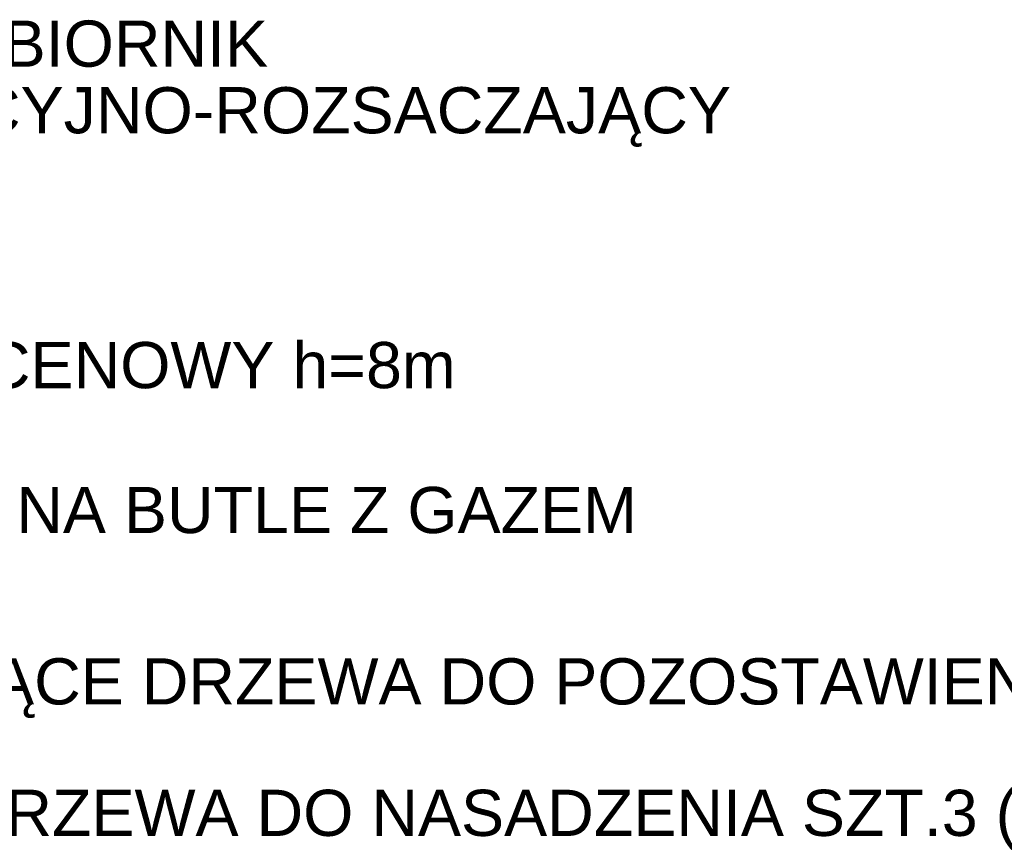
# Model space of a CAD drawing. Header units: metres. Extents: x 7472034 to 8440138, y 5890133 to 5961460.
# Tile 92 of 103: x 8439629 to 8439647, y 5890420 to 5890436. Entities that reach past the tile are written whole.
import ezdxf
from ezdxf.enums import TextEntityAlignment as Align

# ---------------------------------------------------------------- set-up
doc = ezdxf.new("R2010")
doc.units = ezdxf.units.M
doc.header["$MEASUREMENT"] = 0
doc.layers.add('ZAG-OPIS_020', color=7, linetype='CONTINUOUS', lineweight=25)
doc.styles.add('ARIAL', font='arial.ttf')

msp = doc.modelspace()

# ---------------------------------------------------------------- texts
at = {"layer": 'ZAG-OPIS_020', "lineweight": 25, "style": 'ARIAL'}
for s, p in [('PROJ. ZBIORNIK', (8439623.671, 5890434.719)), ('RETENCYJNO-ROZSACZAJĄCY ', (8439623.671, 5890433.45))]:
    msp.add_text(s, height=0.88, dxfattribs=at).set_placement(p)
for s, p in [('PYLON CENOWY h=8m', (8439623.517, 5890429.036)), ('KLATKA NA BUTLE Z GAZEM', (8439623.587, 5890426.276)), ('ISTNIEJĄCE DRZEWA DO POZOSTAWIENIA', (8439623.587, 5890423.012)), ('PROJ. DRZEWA DO NASADZENIA SZT.3 (ŚWIERK SREBRNY)', (8439623.587, 5890420.508))]:
    msp.add_text(s, height=0.88, dxfattribs=at).set_placement(p, align=Align.MIDDLE_LEFT)

doc.saveas('drawing.dxf')
